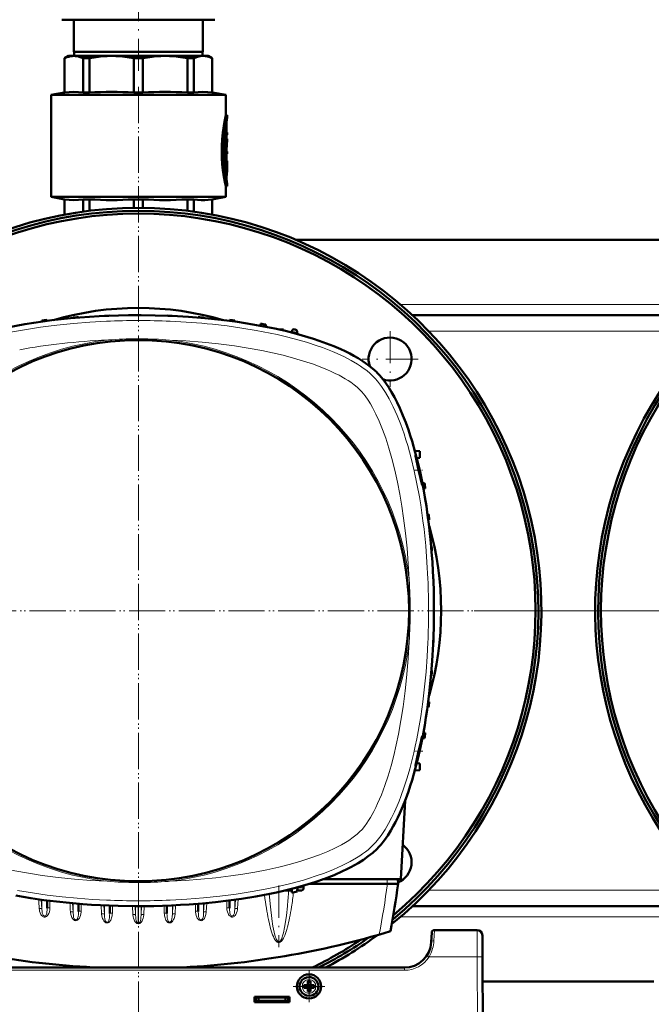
# Model space of a CAD drawing. Extents: x -1358 to 1757, y -1691 to 755.
# Tile 9 of 100: x -67 to 168, y -1491 to -1124. Entities that reach past the tile are written whole.
import ezdxf

# ---------------------------------------------------------------- set-up
doc = ezdxf.new("R2010")
doc.units = 0
doc.linetypes.add('DASHDOT', pattern=[18.5, 12, -3, 0.5, -3])

msp = doc.modelspace()

# ---------------------------------------------------------------- linework, layer by layer
at = {"color": 7, "linetype": 'DASHDOT', "lineweight": 18}
for p, q in [((-23.21, -1143.48), (-23.21, -1076.5)), ((-23.22, -1150.87), (-23.22, -1537.93)), ((-23.21, -1149.41), (-23.21, -1539.41)), ((70.47, -1240.31), (70.47, -1261.11)), ((80.87, -1250.71), (60.07, -1250.71)), ((171.79, -1344.41), (-218.21, -1344.41)), ((170.31, -1344.4), (-216.75, -1344.4)), ((491.79, -1344.41), (101.79, -1344.41)), ((490.31, -1344.4), (103.25, -1344.4)), ((29.08, -1446.69), (29.08, -1469.62))]:
    msp.add_line(p, q, dxfattribs=at)
at = {"color": 7, "lineweight": 50}
for p, q in [((-51.71, -1124.4), (-43.36, -1124.4)), ((-47.21, -1136.4), (-47.21, -1124.4)), ((-43.36, -1124.4), (5.29, -1124.4)), ((0.79, -1136.4), (0.79, -1124.4)), ((-49.21, -1137.9), (-50.71, -1138.76)), ((-50.71, -1138.76), (-50.66, -1138.76)), ((-50.71, -1151.52), (-50.71, -1138.76)), ((-50.66, -1151.52), (-50.66, -1138.76)), ((-49.21, -1137.9), (-47.23, -1137.9)), ((-47.23, -1137.9), (-33.16, -1137.9)), ((-23.21, -1136.4), (-47.21, -1136.4)), ((-47.11, -1136.4), (-47.11, -1137.9)), ((-43.8, -1138.76), (-41.44, -1138.76)), ((-43.8, -1138.76), (-43.8, -1151.52)), ((-41.44, -1151.52), (-41.44, -1138.76)), ((-33.16, -1137.9), (-13.26, -1137.9)), ((-24.88, -1138.76), (-21.54, -1138.76)), ((-24.88, -1138.76), (-24.88, -1151.52)), ((0.79, -1136.4), (-23.21, -1136.4)), ((-21.54, -1151.52), (-21.54, -1138.76)), ((-13.26, -1137.9), (0.81, -1137.9)), ((-4.98, -1138.76), (-2.62, -1138.76)), ((-4.98, -1138.76), (-4.98, -1151.52)), ((-2.62, -1151.52), (-2.62, -1138.76)), ((0.69, -1136.4), (0.69, -1137.9)), ((0.81, -1137.9), (2.79, -1137.9)), ((2.79, -1137.9), (4.29, -1138.76)), ((4.29, -1138.76), (4.24, -1138.76)), ((4.24, -1138.76), (4.24, -1151.52)), ((4.29, -1151.52), (4.29, -1138.76)), ((-50.71, -1151.52), (-55.71, -1152.4)), ((-23.21, -1152.4), (-55.71, -1152.4)), ((-55.71, -1190.4), (-55.71, -1152.4)), ((-50.66, -1151.52), (-50.71, -1151.52)), ((-43.8, -1151.52), (-41.44, -1151.52)), ((-24.88, -1151.52), (-21.54, -1151.52)), ((-23.21, -1152.4), (9.29, -1152.4)), ((-4.98, -1151.52), (-2.62, -1151.52)), ((4.24, -1151.52), (4.29, -1151.52)), ((4.29, -1151.52), (9.29, -1152.4)), ((9.29, -1159.95), (9.29, -1152.4)), ((9.29, -1159.95), (9.79, -1159.95)), ((9.79, -1160.85), (9.79, -1159.95)), ((9.58, -1165.2), (9.11, -1165.2)), ((9.29, -1165.2), (9.29, -1163.83)), ((9.63, -1162.8), (9.63, -1166.4)), ((9.02, -1165.93), (9.02, -1175.49)), ((9.52, -1165.65), (9.52, -1175.49)), ((9.63, -1170.32), (9.63, -1165.65)), ((9.63, -1166.4), (9.72, -1166.4)), ((9.63, -1167.3), (9.72, -1167.3)), ((9.79, -1168.8), (9.63, -1168.8)), ((9.72, -1166.4), (9.79, -1166.4)), ((9.79, -1167.3), (9.72, -1167.3)), ((9.79, -1167.3), (9.79, -1166.4)), ((9.79, -1169.69), (9.79, -1168.8)), ((9.63, -1173.48), (9.63, -1172.11)), ((9.63, -1172.11), (9.63, -1173.48)), ((9.58, -1175.94), (9.07, -1175.94)), ((9.29, -1176.9), (9.29, -1175.94)), ((9.63, -1173.48), (9.79, -1173.48)), ((9.63, -1174.38), (9.63, -1176.9)), ((9.79, -1174.38), (9.63, -1174.38)), ((9.63, -1175.49), (9.63, -1174.38)), ((9.79, -1174.38), (9.79, -1173.48)), ((9.02, -1177.35), (9.02, -1180.35)), ((9.07, -1176.9), (9.58, -1176.9)), ((9.52, -1177.35), (9.52, -1180.35)), ((9.58, -1176.9), (9.79, -1176.9)), ((9.63, -1180.35), (9.63, -1178.04)), ((9.74, -1178.38), (9.63, -1178.38)), ((9.79, -1177.8), (9.65, -1177.8)), ((9.78, -1177.8), (9.78, -1179.24)), ((9.79, -1177.8), (9.79, -1176.9)), ((9.79, -1180.52), (9.79, -1179.46)), ((9.02, -1180.37), (9.02, -1180.35)), ((9.58, -1180.8), (9.07, -1180.8)), ((9.29, -1182.46), (9.29, -1180.8)), ((9.29, -1186.35), (9.79, -1186.35)), ((9.29, -1190.4), (9.29, -1186.35)), ((9.79, -1186.35), (9.79, -1185.45)), ((-55.71, -1190.4), (-23.21, -1190.4)), ((-50.71, -1191.28), (-55.71, -1190.4)), ((-23.21, -1190.4), (9.29, -1190.4)), ((4.29, -1191.28), (9.29, -1190.4)), ((-50.71, -1191.28), (-50.66, -1191.28)), ((-50.71, -1196.95), (-50.71, -1191.28)), ((-50.66, -1196.94), (-50.66, -1191.28)), ((-43.8, -1191.28), (-41.44, -1191.28)), ((-43.8, -1191.28), (-43.8, -1195.83)), ((-41.44, -1195.52), (-41.44, -1191.28)), ((-24.88, -1191.28), (-23.21, -1191.28)), ((-24.88, -1191.28), (-24.88, -1194.42)), ((-23.21, -1191.28), (-21.54, -1191.28)), ((-21.54, -1194.42), (-21.54, -1191.28)), ((-4.98, -1191.28), (-2.62, -1191.28)), ((-4.98, -1191.28), (-4.98, -1195.52)), ((-2.62, -1195.83), (-2.62, -1191.28)), ((4.24, -1191.28), (4.29, -1191.28)), ((4.24, -1191.28), (4.24, -1196.94)), ((4.29, -1196.95), (4.29, -1191.28)), ((238.02, -1206.4), (35.56, -1206.4)), ((-45.47, -1235.16), (-45.46, -1235.29)), ((-35.84, -1234.64), (-35.84, -1234.68)), ((-33.84, -1234.57), (-33.84, -1234.6)), ((-12.59, -1234.57), (-12.59, -1234.6)), ((-10.59, -1234.64), (-10.59, -1234.68)), ((-0.97, -1235.16), (-0.97, -1235.29)), ((194.82, -1234.4), (78.76, -1234.4)), ((-59.09, -1236.38), (-59.11, -1236.78)), ((-57.09, -1236.17), (-57.08, -1236.51)), ((-47.47, -1235.3), (-47.47, -1235.46)), ((1.03, -1235.3), (1.04, -1235.46)), ((10.66, -1236.17), (10.65, -1236.51)), ((12.66, -1236.38), (12.67, -1236.78)), ((22.28, -1237.6), (22.26, -1238.32)), ((24.28, -1237.89), (24.31, -1238.71)), ((30.78, -1239.7), (29.01, -1239.7)), ((30.78, -1239.7), (30.79, -1240.11)), ((33.86, -1240.86), (33.87, -1240.61)), ((35.94, -1240.62), (35.94, -1240.81)), ((35.96, -1241.41), (35.94, -1240.81)), ((79.69, -1284.92), (81.56, -1285.02)), ((81.56, -1285.02), (81.56, -1287.52)), ((80.39, -1287.58), (81.56, -1287.52)), ((83.29, -1296.9), (82.47, -1296.87)), ((83.58, -1298.9), (82.86, -1298.92)), ((84.8, -1308.52), (84.4, -1308.51)), ((85.01, -1310.52), (84.68, -1310.53)), ((85.88, -1320.15), (85.72, -1320.14)), ((86.02, -1322.15), (85.89, -1322.15)), ((86.54, -1331.77), (86.5, -1331.77)), ((86.61, -1333.77), (86.58, -1333.77)), ((86.78, -1336.9), (86.68, -1336.9)), ((86.78, -1336.9), (86.78, -1343.4)), ((86.78, -1343.4), (86.78, -1344.4)), ((86.78, -1344.4), (86.78, -1351.9)), ((86.78, -1351.9), (86.68, -1351.9)), ((86.61, -1355.02), (86.58, -1355.02)), ((86.54, -1357.02), (86.5, -1357.02)), ((86.02, -1366.65), (85.89, -1366.64)), ((85.88, -1368.65), (85.72, -1368.65)), ((84.4, -1380.29), (84.8, -1380.27)), ((85.01, -1378.27), (84.68, -1378.26)), ((83.29, -1391.9), (82.47, -1391.93)), ((83.58, -1389.9), (82.86, -1389.87)), ((79.69, -1403.87), (81.56, -1403.77)), ((80.39, -1401.21), (81.56, -1401.27)), ((81.56, -1403.77), (81.56, -1401.27)), ((76.04, -1415.11), (74.5, -1444.4)), ((35.96, -1447.38), (35.91, -1448.97)), ((38.23, -1446.74), (38.27, -1447.62)), ((69.43, -1446.1), (40.39, -1446.1)), ((74.5, -1444.4), (45.49, -1444.4)), ((69.43, -1446.1), (69.46, -1446.1)), ((69.46, -1446.1), (73.43, -1446.1)), ((73.39, -1444.4), (73.43, -1446.1)), ((31.18, -1448.6), (33.38, -1448.6)), ((33.88, -1448.6), (33.38, -1448.6)), ((33.86, -1447.94), (33.91, -1449.34)), ((37.18, -1448.6), (35.92, -1448.6)), ((-57.13, -1452.28), (-57.13, -1455.13)), ((-45.5, -1453.5), (-45.5, -1456.36)), ((-33.88, -1454.2), (-33.88, -1457.11)), ((-12.56, -1454.2), (-12.56, -1457.11)), ((-0.93, -1453.5), (-0.93, -1456.36)), ((10.69, -1452.28), (10.69, -1455.13)), ((194.8, -1454.4), (78.78, -1454.4)), ((85.95, -1464.23), (85.76, -1467.81)), ((102.82, -1463.29), (86.95, -1463.29)), ((104.82, -1465.27), (104.86, -1473.23)), ((105.29, -1555.29), (104.86, -1473.23)), ((75.78, -1477.29), (-122.2, -1477.29)), ((38.37, -1483.78), (39.3, -1483.78)), ((39.66, -1483.65), (39.65, -1483.63)), ((39.66, -1483.65), (39.66, -1484.92)), ((40.93, -1483.65), (39.66, -1483.65)), ((39.8, -1482.36), (39.8, -1483.28)), ((40.8, -1483.28), (40.8, -1482.36)), ((40.94, -1483.63), (40.93, -1483.65)), ((40.93, -1483.65), (40.93, -1484.92)), ((42.22, -1483.78), (41.3, -1483.78)), ((168.67, -1482.4), (104.91, -1482.4)), ((38.37, -1484.78), (39.3, -1484.78)), ((39.66, -1484.92), (39.65, -1484.93)), ((39.66, -1484.92), (40.93, -1484.92)), ((39.8, -1485.28), (39.8, -1486.2)), ((40.8, -1485.28), (40.8, -1486.2)), ((40.93, -1484.92), (40.94, -1484.93)), ((42.22, -1484.78), (41.3, -1484.78)), ((19.99, -1490.19), (19.99, -1488.19)), ((19.99, -1488.19), (32.99, -1488.19)), ((19.99, -1488.4), (32.99, -1488.4)), ((19.99, -1489.79), (20.49, -1489.79)), ((32.99, -1490.19), (19.99, -1490.19)), ((20.49, -1488.4), (20.49, -1489.84)), ((20.49, -1489.84), (21.49, -1489.67)), ((20.49, -1490.19), (20.49, -1489.84)), ((21.49, -1489.79), (20.83, -1489.79)), ((21.49, -1489.67), (21.49, -1488.4)), ((21.49, -1489.67), (31.49, -1489.67)), ((23.24, -1489.79), (21.49, -1489.79)), ((23.24, -1489.67), (23.24, -1489.79)), ((23.24, -1489.67), (23.24, -1489.79)), ((23.24, -1489.67), (23.24, -1489.79)), ((23.24, -1489.79), (23.24, -1489.67)), ((23.24, -1489.67), (23.24, -1489.79)), ((25.74, -1489.79), (25.74, -1489.67)), ((27.49, -1489.79), (25.74, -1489.79)), ((29.24, -1489.79), (27.49, -1489.79)), ((29.24, -1489.67), (29.24, -1489.79)), ((29.24, -1489.67), (29.24, -1489.79)), ((29.24, -1489.67), (29.24, -1489.79)), ((29.24, -1489.67), (29.24, -1489.79)), ((29.24, -1489.67), (29.24, -1489.79)), ((29.24, -1489.67), (29.24, -1489.79)), ((29.24, -1489.67), (29.24, -1489.79)), ((31.49, -1488.4), (31.49, -1489.67)), ((31.49, -1489.67), (32.49, -1489.84)), ((32.15, -1489.79), (31.49, -1489.79)), ((31.49, -1489.79), (31.49, -1490.19)), ((32.49, -1488.4), (32.49, -1489.84)), ((32.49, -1489.79), (32.99, -1489.79)), ((32.49, -1489.84), (32.49, -1490.19)), ((32.96, -1490.19), (32.97, -1489.79)), ((32.99, -1488.19), (32.99, -1490.19))]:
    msp.add_line(p, q, dxfattribs=at)
at = {"color": 7, "linetype": 'DASHDOT', "lineweight": 18, "ltscale": 0.006202}
msp.add_line((9.43, -1162.8), (9.68, -1162.8), dxfattribs=at)
at = {"color": 7, "lineweight": 18}
for p, q in [((9.45, -1162.8), (9.63, -1162.8)), ((9.58, -1162.04), (9.66, -1162.04)), ((9.05, -1165.65), (9.52, -1165.65)), ((9.02, -1175.49), (9.52, -1175.49)), ((9.02, -1177.35), (9.52, -1177.35)), ((9.63, -1179.22), (9.72, -1179.22)), ((9.02, -1180.35), (9.52, -1180.35)), ((9.29, -1182.12), (9.69, -1182.12)), ((9.61, -1184.47), (9.67, -1184.47)), ((199.31, -1230.4), (74.27, -1230.4)), ((188.71, -1240.4), (84.87, -1240.4)), ((35.95, -1447.62), (38.27, -1447.62)), ((69.39, -1444.4), (69.43, -1446.1)), ((-63.93, -1451.38), (-63.55, -1451.43)), ((17.5, -1451.38), (17.11, -1451.43)), ((188.69, -1448.4), (84.89, -1448.4)), ((-59.33, -1451.99), (-59.12, -1455.35)), ((-59.12, -1452.02), (-59.12, -1455.35)), ((-56.13, -1452.41), (-56.13, -1455.01)), ((-47.69, -1453.31), (-47.5, -1456.6)), ((-47.5, -1453.33), (-47.5, -1456.6)), ((-44.5, -1453.58), (-44.5, -1456.24)), ((-37.06, -1454.06), (-36.87, -1457.3)), ((-36.07, -1454.1), (-35.87, -1457.35)), ((-35.87, -1454.11), (-35.87, -1457.35)), ((-32.88, -1454.23), (-32.88, -1456.98)), ((-25.43, -1454.39), (-25.24, -1457.55)), ((-24.44, -1454.4), (-24.25, -1457.61)), ((-24.25, -1454.4), (-24.25, -1457.61)), ((-23.24, -1460.65), (-23.25, -1454.4)), ((-23.19, -1460.65), (-23.19, -1454.4)), ((-22, -1454.4), (-22.18, -1457.61)), ((-22.18, -1454.4), (-22.18, -1457.61)), ((-21.01, -1454.39), (-21.19, -1457.55)), ((-13.56, -1456.98), (-13.56, -1454.23)), ((-10.37, -1454.1), (-10.56, -1457.35)), ((-10.56, -1454.11), (-10.56, -1457.35)), ((-9.38, -1454.06), (-9.57, -1457.3)), ((-1.93, -1456.24), (-1.93, -1453.58)), ((1.26, -1453.31), (1.07, -1456.6)), ((1.07, -1453.33), (1.07, -1456.6)), ((2.26, -1453.22), (2.06, -1456.55)), ((9.69, -1455.01), (9.69, -1452.41)), ((12.89, -1451.99), (12.69, -1455.35)), ((12.69, -1452.02), (12.69, -1455.35)), ((13.89, -1451.85), (13.68, -1455.3)), ((-60.12, -1455.35), (-60.12, -1455.3)), ((13.68, -1455.35), (13.68, -1455.3)), ((199.29, -1458.4), (74.29, -1458.4)), ((-23.24, -1460.65), (-23.19, -1460.65)), ((26.48, -1459.17), (26.46, -1459.01)), ((27.38, -1464.25), (27.34, -1464.08)), ((86.76, -1467.26), (86.95, -1463.29)), ((102.86, -1473.23), (102.82, -1463.29)), ((102.86, -1473.23), (85.03, -1473.23)), ((102.86, -1473.23), (103.29, -1555.29)), ((75.78, -1478.28), (-122.2, -1478.28)), ((75.78, -1477.29), (75.78, -1478.28)), ((37.72, -1484.3), (37.72, -1484.28)), ((40.27, -1481.71), (40.3, -1481.71)), ((42.87, -1484.26), (42.87, -1484.28)), ((40.32, -1486.85), (40.3, -1486.85))]:
    msp.add_line(p, q, dxfattribs=at)
at = {"color": 7, "linetype": 'DASHDOT', "lineweight": 18, "ltscale": 0.017453}
msp.add_line((9.69, -1165.65), (8.99, -1165.65), dxfattribs=at)
at = {"color": 7, "linetype": 'DASHDOT', "lineweight": 18, "ltscale": 0.002795}
msp.add_line((9.73, -1166.85), (9.62, -1166.85), dxfattribs=at)
at = {"color": 7, "linetype": 'DASHDOT', "lineweight": 18, "ltscale": 0.018414}
msp.add_line((9.69, -1175.49), (8.96, -1175.49), dxfattribs=at)
at = {"color": 7, "linetype": 'DASHDOT', "lineweight": 18, "ltscale": 0.016796}
msp.add_line((9.63, -1177.35), (8.96, -1177.35), dxfattribs=at)
at = {"color": 7, "linetype": 'DASHDOT', "lineweight": 18, "ltscale": 0.003732}
msp.add_line((9.76, -1178.83), (9.61, -1178.83), dxfattribs=at)
at = {"color": 7, "linetype": 'DASHDOT', "lineweight": 18, "ltscale": 0.000796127}
msp.add_line((9.62, -1178.04), (9.65, -1178.04), dxfattribs=at)
at = {"color": 7, "linetype": 'DASHDOT', "lineweight": 18, "ltscale": 0.018399}
msp.add_line((9.69, -1180.35), (8.96, -1180.35), dxfattribs=at)
at = {"color": 7, "linetype": 'DASHDOT', "lineweight": 18, "ltscale": 0.011948}
msp.add_line((9.25, -1183.35), (9.73, -1183.35), dxfattribs=at)
at = {"color": 7, "linetype": 'DASHDOT', "lineweight": 18, "ltscale": 0.075502}
msp.add_line((79.65, -1292.1), (82.67, -1292.1), dxfattribs=at)
at = {"color": 7, "linetype": 'DASHDOT', "lineweight": 18, "ltscale": 0.003007}
msp.add_line((86.79, -1344.4), (86.67, -1344.4), dxfattribs=at)
at = {"color": 7, "linetype": 'DASHDOT', "lineweight": 18, "ltscale": 0.076287}
msp.add_line((82.67, -1396.7), (79.62, -1396.7), dxfattribs=at)
at = {"color": 7, "linetype": 'DASHDOT', "lineweight": 18, "ltscale": 0.292502}
msp.add_line((40.3, -1478.43), (40.3, -1490.13), dxfattribs=at)
at = {"color": 7, "linetype": 'DASHDOT', "lineweight": 18, "ltscale": 0.2925}
msp.add_line((46.15, -1484.28), (34.45, -1484.28), dxfattribs=at)
at = {"color": 7, "linetype": 'DASHDOT', "lineweight": 18, "ltscale": 0.003525}
for p, q in [((21.49, -1489.66), (21.49, -1489.8)), ((27.49, -1489.66), (27.49, -1489.8))]:
    msp.add_line(p, q, dxfattribs=at)
at = {"color": 7, "lineweight": 50}
for points in [[(-47.23, -1137.9), (-47.85, -1137.93), (-48.49, -1138.02), (-49.13, -1138.17), (-49.77, -1138.38), (-50.66, -1138.76)], [(-43.8, -1138.76), (-44.87, -1138.31), (-45.9, -1138.03), (-46.57, -1137.93), (-47.23, -1137.9)], [(-33.16, -1137.9), (-34.76, -1137.93), (-36.38, -1138.03), (-38.02, -1138.2), (-39.7, -1138.44), (-41.44, -1138.76)], [(-24.88, -1138.76), (-26.62, -1138.44), (-28.3, -1138.2), (-29.94, -1138.03), (-31.56, -1137.93), (-33.16, -1137.9)], [(-13.26, -1137.9), (-14.86, -1137.93), (-16.48, -1138.03), (-18.12, -1138.2), (-19.8, -1138.44), (-21.54, -1138.76)], [(-4.98, -1138.76), (-6.72, -1138.44), (-8.4, -1138.2), (-10.04, -1138.03), (-11.66, -1137.93), (-13.26, -1137.9)], [(0.81, -1137.9), (-0.19, -1137.97), (-1.2, -1138.2), (-2.25, -1138.59), (-2.62, -1138.76)], [(0.81, -1137.9), (1.64, -1137.95), (2.48, -1138.11), (3.35, -1138.38), (4.24, -1138.76)], [(-43.8, -1151.52), (-45.52, -1151.32), (-47.23, -1151.25), (-48.94, -1151.32), (-50.66, -1151.52)], [(4.24, -1151.52), (2.52, -1151.32), (0.81, -1151.25), (-0.9, -1151.32), (-2.62, -1151.52)], [(9.29, -1159.95), (8.91, -1161.78), (8.54, -1163.93), (8.21, -1166.38), (7.97, -1168.96), (7.85, -1171.22), (7.82, -1173.5), (7.88, -1175.78), (8.03, -1178.12), (8.26, -1180.37), (8.5, -1182.07), (8.95, -1184.7), (9.29, -1186.35)], [(9.79, -1159.95), (9.58, -1160.97), (9.22, -1162.88), (8.97, -1164.46), (8.75, -1166.21), (8.53, -1168.46), (8.37, -1171.29), (8.34, -1173.02), (8.36, -1174.75), (8.48, -1177.16), (8.68, -1179.49), (8.91, -1181.34), (9.31, -1183.92), (9.79, -1186.35)], [(9.79, -1185.45), (9.6, -1184.41), (9.3, -1182.51), (9.1, -1181.07), (8.9, -1179.24), (8.72, -1176.92), (8.61, -1173.85), (8.61, -1172.05), (8.67, -1170.26), (8.82, -1167.94), (9.01, -1165.96), (9.36, -1163.37), (9.79, -1160.85)], [(9.58, -1165.2), (9.57, -1165.2), (9.57, -1165.2), (9.57, -1165.2), (9.56, -1165.22), (9.55, -1165.25), (9.52, -1165.65)], [(9.63, -1165.65), (9.61, -1165.35), (9.6, -1165.24), (9.59, -1165.21), (9.58, -1165.2), (9.58, -1165.2), (9.58, -1165.2)], [(9.72, -1166.4), (9.72, -1166.4), (9.72, -1166.4), (9.71, -1166.41), (9.7, -1166.46), (9.69, -1166.74), (9.7, -1167.24), (9.71, -1167.29), (9.72, -1167.3), (9.72, -1167.3), (9.72, -1167.3)], [(9.08, -1175.94), (9.07, -1175.94), (9.07, -1175.94), (9.07, -1175.93), (9.06, -1175.92), (9.05, -1175.89), (9.02, -1175.49)], [(9.52, -1175.49), (9.54, -1175.79), (9.55, -1175.89), (9.56, -1175.92), (9.57, -1175.93), (9.57, -1175.94), (9.58, -1175.94)], [(9.58, -1175.94), (9.58, -1175.94), (9.58, -1175.94), (9.59, -1175.93), (9.59, -1175.92), (9.6, -1175.88), (9.63, -1175.49)], [(9.07, -1176.9), (9.07, -1176.9), (9.07, -1176.9), (9.06, -1176.9), (9.06, -1176.92), (9.05, -1176.95), (9.02, -1177.35)], [(9.58, -1176.9), (9.57, -1176.9), (9.57, -1176.9), (9.57, -1176.9), (9.56, -1176.92), (9.55, -1176.96), (9.52, -1177.35)], [(9.63, -1178.04), (9.64, -1177.82), (9.64, -1177.81), (9.65, -1177.8), (9.65, -1177.8), (9.65, -1177.8)], [(9.74, -1178.38), (9.73, -1178.38), (9.73, -1178.39), (9.73, -1178.39), (9.72, -1178.47), (9.71, -1178.87), (9.72, -1179.22)], [(9.75, -1178.45), (9.74, -1178.39), (9.74, -1178.39), (9.74, -1178.38), (9.74, -1178.38)], [(9.52, -1180.35), (9.54, -1180.65), (9.55, -1180.75), (9.56, -1180.78), (9.57, -1180.79), (9.57, -1180.8), (9.58, -1180.8)], [(9.58, -1180.8), (9.58, -1180.8), (9.58, -1180.8), (9.59, -1180.79), (9.59, -1180.78), (9.6, -1180.74), (9.63, -1180.35)], [(9.69, -1182.12), (9.63, -1182.87), (9.63, -1183.78), (9.67, -1184.47)], [(-43.8, -1191.28), (-45.52, -1191.48), (-47.23, -1191.54), (-48.94, -1191.48), (-50.66, -1191.28)], [(4.24, -1191.28), (2.82, -1191.45), (1.47, -1191.53), (0.15, -1191.53), (-1.2, -1191.45), (-2.62, -1191.28)], [(-23.22, -1234.4), (-16.97, -1234.47), (-10.76, -1234.67), (-4.59, -1235.02), (1.53, -1235.5), (7.59, -1236.13), (10.66, -1236.51), (13.71, -1236.92), (16.59, -1237.35), (19.45, -1237.82), (23.53, -1238.56), (27.54, -1239.38), (31.49, -1240.27)], [(31.49, -1240.27), (35.69, -1241.34), (39.89, -1242.54), (41.98, -1243.2), (44.06, -1243.89), (46.8, -1244.88), (49.5, -1245.94), (52.15, -1247.08)], [(52.15, -1247.08), (53.79, -1247.85), (55.47, -1248.69), (57.03, -1249.53), (58.6, -1250.43), (60.43, -1251.59), (62.21, -1252.84), (63.91, -1254.2), (64.73, -1254.92), (65.51, -1255.67)], [(74.1, -1269.03), (75.24, -1271.68), (76.3, -1274.38), (77.29, -1277.12), (77.98, -1279.2), (78.64, -1281.29), (79.84, -1285.49), (80.91, -1289.7)], [(79.92, -1286.6), (79.91, -1286.6), (79.91, -1286.6), (79.91, -1286.61), (79.91, -1286.63), (79.94, -1286.85)], [(82.19, -1296.01), (81.77, -1293.83), (81.24, -1291.42), (80.66, -1289.06), (80.18, -1287.33), (79.99, -1286.74), (79.93, -1286.61)], [(80.15, -1287.86), (81.21, -1292.56), (81.78, -1295.13), (82.25, -1297.16), (82.37, -1297.55), (82.39, -1297.59), (82.39, -1297.6), (82.4, -1297.6)], [(82.4, -1297.6), (82.4, -1297.6), (82.4, -1297.6), (82.4, -1297.59), (82.4, -1297.58), (82.41, -1297.55), (82.37, -1297.18)], [(86.78, -1344.4), (86.71, -1350.64), (86.51, -1356.86), (86.16, -1363.03), (85.68, -1369.15), (85.05, -1375.21), (84.67, -1378.28), (84.26, -1381.33), (83.83, -1384.21), (83.36, -1387.07), (82.62, -1391.14), (81.8, -1395.16), (80.91, -1399.1)], [(81.98, -1392.79), (80.96, -1397.34), (80.42, -1399.7), (80.04, -1401.45), (79.92, -1402.05), (79.91, -1402.18)], [(80.33, -1400.95), (80.75, -1399.42), (81.49, -1396.27), (82.02, -1393.68), (82.37, -1391.64), (82.41, -1391.25), (82.4, -1391.21), (82.4, -1391.2), (82.4, -1391.2), (82.4, -1391.2), (82.4, -1391.2)], [(82.4, -1391.2), (82.39, -1391.2), (82.39, -1391.2), (82.37, -1391.25), (82.26, -1391.61)], [(80.91, -1399.1), (79.84, -1403.31), (78.64, -1407.51), (77.98, -1409.6), (77.29, -1411.68), (76.3, -1414.42), (75.24, -1417.12), (74.1, -1419.76)], [(79.92, -1402.2), (79.92, -1402.2), (79.92, -1402.19), (79.94, -1402.17), (80.02, -1401.96)], [(74.1, -1419.76), (73.33, -1421.4), (72.49, -1423.09), (71.65, -1424.65), (70.75, -1426.21), (69.59, -1428.04), (68.34, -1429.83), (66.98, -1431.53), (66.26, -1432.34), (65.51, -1433.12)], [(65.51, -1433.12), (64.02, -1434.51), (62.36, -1435.84), (60.55, -1437.13), (58.59, -1438.37), (57.24, -1439.15), (55.84, -1439.92), (54.34, -1440.68), (52.8, -1441.42), (49.63, -1442.8), (46.12, -1444.17), (42.47, -1445.44), (38.68, -1446.61), (34.78, -1447.7), (30.79, -1448.69), (28.25, -1449.27), (25.68, -1449.81), (20.46, -1450.8), (15.15, -1451.66), (10.35, -1452.33), (5.51, -1452.89), (0.63, -1453.37), (-4.29, -1453.75), (-7.56, -1453.96), (-10.83, -1454.12), (-14.17, -1454.25), (-17.51, -1454.34), (-24.15, -1454.4), (-30.76, -1454.3), (-37.34, -1454.04), (-40.63, -1453.85), (-43.9, -1453.63), (-48.79, -1453.21), (-53.63, -1452.71), (-58.44, -1452.11), (-63.19, -1451.41), (-66.04, -1450.95), (-68.85, -1450.45)]]:
    msp.add_lwpolyline(points, dxfattribs=at)
at = {"color": 7, "lineweight": 18}
for points in [[(-35.07, -1236.66), (-41.25, -1236.99), (-47.41, -1237.47), (-53.53, -1238.09), (-56.6, -1238.47), (-59.66, -1238.88), (-62.65, -1239.33), (-65.62, -1239.81), (-70.78, -1240.76)], [(64.09, -1257.09), (63, -1256.06), (61.8, -1255.05), (60.49, -1254.07), (59.44, -1253.34), (58.34, -1252.63), (56, -1251.25), (53.49, -1249.93), (50.83, -1248.69), (49.06, -1247.93), (47.23, -1247.19), (45.32, -1246.47), (43.36, -1245.77), (39.37, -1244.48), (35.23, -1243.29), (30.98, -1242.21), (28.43, -1241.62), (25.85, -1241.07), (20.6, -1240.06), (15.26, -1239.18), (9.83, -1238.42), (4.34, -1237.79)], [(51.5, -1256.77), (50.08, -1256.05), (48.6, -1255.36), (46.96, -1254.64), (45.28, -1253.95), (41.92, -1252.68), (38.27, -1251.46), (34.51, -1250.35), (30.65, -1249.33), (26.71, -1248.41), (22.71, -1247.57), (17.68, -1246.65), (12.59, -1245.86), (9.6, -1245.45), (6.6, -1245.08), (0.55, -1244.46), (-5.54, -1243.98), (-11.66, -1243.65)], [(59.14, -1262.04), (58.19, -1261.16), (57.09, -1260.27), (55.85, -1259.37), (54.85, -1258.7), (53.78, -1258.04), (51.5, -1256.77)], [(84.52, -1332.54), (84.19, -1326.36), (83.71, -1320.2), (83.09, -1314.08), (82.71, -1311.01), (82.3, -1307.95), (81.85, -1304.97), (81.37, -1302), (80.48, -1297.15), (79.47, -1292.37), (78.34, -1287.67), (77.71, -1285.3), (77.04, -1282.96), (76.37, -1280.74), (75.66, -1278.56), (74.44, -1275.13), (73.12, -1271.8), (72.4, -1270.13), (71.64, -1268.5), (70.91, -1267.01), (70.14, -1265.56), (68.77, -1263.18), (68.04, -1262.04), (67.29, -1260.94), (66.53, -1259.91), (65.76, -1258.93), (64.93, -1257.98), (64.09, -1257.09)], [(77.53, -1332.84), (77.22, -1326.97), (76.77, -1321.11), (76.21, -1315.54), (75.52, -1310), (74.85, -1305.48), (74.09, -1301), (73.23, -1296.58), (72.23, -1292.13), (71.13, -1287.76), (70.03, -1283.93), (68.83, -1280.19), (67.65, -1276.95), (66.38, -1273.84), (65.18, -1271.22), (63.92, -1268.76), (63.12, -1267.36), (62.3, -1266.05), (61.15, -1264.4), (60, -1262.96), (59.14, -1262.04)], [(64.41, -1419.12), (65.13, -1417.69), (65.82, -1416.21), (66.54, -1414.58), (67.24, -1412.9), (68.5, -1409.53), (69.72, -1405.88), (70.83, -1402.12), (71.85, -1398.26), (72.77, -1394.32), (73.61, -1390.33), (74.53, -1385.3), (75.32, -1380.21), (75.73, -1377.22), (76.1, -1374.21), (76.72, -1368.16), (77.2, -1362.07), (77.53, -1355.95)], [(64.09, -1431.71), (65.15, -1430.58), (66.17, -1429.35), (67.17, -1428.03), (67.89, -1426.99), (68.59, -1425.9), (69.93, -1423.62), (71.04, -1421.52), (72.09, -1419.33), (73.09, -1417.07), (73.8, -1415.33), (74.48, -1413.57), (75.76, -1409.94), (76.8, -1406.64), (77.77, -1403.27), (78.66, -1399.85), (79.27, -1397.33), (79.83, -1394.78), (80.4, -1392.06), (80.92, -1389.32), (81.85, -1383.85), (82.64, -1378.32), (83.3, -1372.74), (83.84, -1367.13), (84.25, -1361.5), (84.52, -1356.25)], [(59.14, -1426.76), (60.02, -1425.81), (60.91, -1424.7), (61.81, -1423.47), (62.48, -1422.46), (63.14, -1421.4), (64.41, -1419.12)], [(-11.66, -1445.15), (-5.78, -1444.83), (0.07, -1444.38), (5.64, -1443.82), (11.18, -1443.14), (15.7, -1442.47), (20.18, -1441.7), (24.6, -1440.84), (29.05, -1439.85), (33.42, -1438.74), (37.26, -1437.64), (40.99, -1436.44), (44.23, -1435.26), (47.34, -1433.99), (49.96, -1432.8), (52.42, -1431.53), (53.82, -1430.73), (55.13, -1429.92), (56.78, -1428.77), (58.22, -1427.62), (59.14, -1426.76)], [(-97.94, -1432.02), (-96.51, -1432.74), (-95.03, -1433.44), (-93.4, -1434.16), (-91.72, -1434.85), (-88.35, -1436.12), (-84.7, -1437.33), (-80.94, -1438.44), (-77.08, -1439.46), (-73.14, -1440.39), (-69.14, -1441.22), (-64.12, -1442.14), (-59.03, -1442.94), (-56.04, -1443.35), (-53.03, -1443.72), (-46.98, -1444.34), (-40.89, -1444.82), (-34.77, -1445.15)], [(-11.36, -1452.14), (-5.18, -1451.8), (0.98, -1451.33), (7.1, -1450.7), (10.17, -1450.33), (13.23, -1449.91), (16.21, -1449.47), (19.18, -1448.99), (24.03, -1448.1), (28.81, -1447.09), (33.52, -1445.95), (35.88, -1445.32), (38.22, -1444.66), (40.44, -1443.98), (42.62, -1443.28), (46.05, -1442.06), (49.38, -1440.73), (51.05, -1440.01), (52.68, -1439.26), (54.17, -1438.52), (55.62, -1437.76), (58, -1436.38), (59.15, -1435.65), (60.25, -1434.9), (61.27, -1434.15), (62.25, -1433.37), (63.2, -1432.55), (64.09, -1431.71)], [(-68.13, -1448.54), (-62.66, -1449.47), (-57.14, -1450.26), (-51.56, -1450.92), (-45.95, -1451.45), (-40.32, -1451.86), (-35.07, -1452.14)], [(-65.85, -1450.98), (-65.54, -1451.07), (-64.9, -1451.22), (-63.93, -1451.38)], [(19.42, -1450.98), (19.11, -1451.07), (18.47, -1451.22), (17.5, -1451.38)], [(26.46, -1459.01), (25.94, -1454.64), (25.51, -1449.84)], [(-57.13, -1455.13), (-57.14, -1455.74), (-57.22, -1456.57), (-57.29, -1457), (-57.41, -1457.43), (-57.5, -1457.63), (-57.65, -1457.85), (-57.84, -1458.01), (-58.01, -1458.08), (-58.18, -1458.09), (-58.38, -1458.03), (-58.55, -1457.91), (-58.69, -1457.74), (-58.8, -1457.55), (-58.92, -1457.22), (-58.97, -1456.99), (-59.04, -1456.53), (-59.12, -1455.35)], [(-56.13, -1455.01), (-56.18, -1455.74), (-56.33, -1456.45), (-56.59, -1457.14), (-56.78, -1457.5), (-57.02, -1457.84), (-57.2, -1458.03), (-57.41, -1458.21), (-57.62, -1458.32), (-57.84, -1458.4), (-58.06, -1458.44), (-58.28, -1458.43)], [(9.69, -1455.01), (9.75, -1455.74), (9.9, -1456.45), (10.15, -1457.14), (10.34, -1457.5), (10.58, -1457.84), (10.77, -1458.03), (10.98, -1458.21), (11.18, -1458.32), (11.4, -1458.4), (11.62, -1458.44), (11.84, -1458.43)], [(10.69, -1455.13), (10.71, -1455.74), (10.78, -1456.57), (10.85, -1457), (10.97, -1457.43), (11.06, -1457.63), (11.21, -1457.85), (11.41, -1458.01), (11.57, -1458.08), (11.74, -1458.09), (11.94, -1458.03), (12.12, -1457.91), (12.25, -1457.74), (12.36, -1457.55), (12.48, -1457.22), (12.54, -1456.99), (12.61, -1456.53), (12.69, -1455.35)], [(32.25, -1454.38), (31.86, -1457.86), (31.41, -1460.99), (31.18, -1462.36)], [(-59.12, -1455.35), (-59.15, -1455.34), (-59.24, -1455.32), (-59.38, -1455.3), (-60.12, -1455.3)], [(-58.88, -1458.18), (-59.23, -1457.84), (-59.51, -1457.44), (-59.78, -1456.87), (-59.97, -1456.27), (-60.06, -1455.81), (-60.12, -1455.35)], [(-44.5, -1456.24), (-44.51, -1456.6), (-44.6, -1457.24), (-44.75, -1457.87), (-45, -1458.53), (-45.16, -1458.85), (-45.36, -1459.15), (-45.6, -1459.41), (-45.88, -1459.63), (-46.21, -1459.78), (-46.57, -1459.81), (-46.93, -1459.73), (-47.27, -1459.53), (-47.55, -1459.26), (-47.78, -1458.95), (-47.96, -1458.62), (-48.12, -1458.27), (-48.37, -1457.46), (-48.49, -1456.59), (-48.49, -1456.55)], [(-47.5, -1456.6), (-47.52, -1456.59), (-47.61, -1456.56), (-47.76, -1456.55), (-48.49, -1456.55)], [(-45.5, -1456.36), (-45.55, -1457.55), (-45.63, -1458.2), (-45.73, -1458.67), (-45.81, -1458.89), (-45.92, -1459.11), (-46.07, -1459.3), (-46.25, -1459.44), (-46.42, -1459.49), (-46.59, -1459.49), (-46.78, -1459.42), (-46.95, -1459.29), (-47.08, -1459.11), (-47.19, -1458.91), (-47.29, -1458.62), (-47.4, -1458.02), (-47.49, -1456.94), (-47.5, -1456.6)], [(-36.87, -1457.3), (-36.76, -1458.15), (-36.52, -1458.98), (-36.34, -1459.42), (-36.1, -1459.85), (-35.79, -1460.23), (-35.59, -1460.41), (-35.36, -1460.55), (-34.99, -1460.65), (-34.6, -1460.62), (-34.39, -1460.54), (-34.19, -1460.43), (-33.86, -1460.12), (-33.66, -1459.85), (-33.49, -1459.57), (-33.31, -1459.18), (-33.16, -1458.78), (-32.96, -1457.96), (-32.9, -1457.47), (-32.88, -1456.98)], [(-35.87, -1457.35), (-35.9, -1457.34), (-35.99, -1457.32), (-36.17, -1457.3), (-36.87, -1457.3)], [(-35.87, -1457.35), (-35.84, -1458.24), (-35.72, -1459.18)], [(-34.18, -1459.72), (-34.03, -1459.17), (-33.99, -1458.89), (-33.9, -1457.86), (-33.88, -1457.11)], [(-23.95, -1460.7), (-24.21, -1460.46), (-24.43, -1460.19), (-24.61, -1459.88), (-24.82, -1459.45), (-25.01, -1458.91), (-25.14, -1458.36), (-25.24, -1457.55)], [(-24.25, -1457.61), (-24.27, -1457.59), (-24.36, -1457.57), (-24.55, -1457.55), (-25.24, -1457.55)], [(-23.24, -1460.65), (-23.41, -1460.63), (-23.57, -1460.55), (-23.74, -1460.39), (-23.87, -1460.2), (-23.96, -1459.98), (-24.04, -1459.75), (-24.13, -1459.27), (-24.2, -1458.57), (-24.25, -1457.61)], [(-23.19, -1460.65), (-23.02, -1460.63), (-22.86, -1460.55), (-22.7, -1460.39), (-22.57, -1460.2), (-22.47, -1459.98), (-22.4, -1459.75), (-22.31, -1459.27), (-22.23, -1458.57), (-22.18, -1457.61)], [(-22.49, -1460.7), (-22.22, -1460.46), (-22, -1460.19), (-21.82, -1459.88), (-21.61, -1459.45), (-21.43, -1458.91), (-21.29, -1458.36), (-21.19, -1457.55)], [(-22.18, -1457.61), (-22.16, -1457.59), (-22.07, -1457.57), (-21.89, -1457.55), (-21.19, -1457.55)], [(-9.57, -1457.3), (-9.68, -1458.15), (-9.91, -1458.98), (-10.1, -1459.42), (-10.34, -1459.85), (-10.65, -1460.23), (-10.85, -1460.41), (-11.08, -1460.55), (-11.45, -1460.65), (-11.84, -1460.62), (-12.05, -1460.54), (-12.24, -1460.43), (-12.57, -1460.12), (-12.77, -1459.85), (-12.94, -1459.57), (-13.13, -1459.18), (-13.27, -1458.78), (-13.47, -1457.96), (-13.54, -1457.47), (-13.56, -1456.98)], [(-12.26, -1459.72), (-12.41, -1459.17), (-12.45, -1458.89), (-12.54, -1457.86), (-12.56, -1457.11)], [(-10.56, -1457.35), (-10.6, -1458.24), (-10.71, -1459.18)], [(-10.56, -1457.35), (-10.55, -1457.34), (-10.51, -1457.33), (-10.29, -1457.3), (-10.06, -1457.29), (-9.57, -1457.3)], [(-1.93, -1456.24), (-1.92, -1456.6), (-1.84, -1457.24), (-1.69, -1457.87), (-1.44, -1458.53), (-1.27, -1458.85), (-1.07, -1459.15), (-0.84, -1459.41), (-0.55, -1459.63), (-0.23, -1459.78), (0.14, -1459.81), (0.5, -1459.73), (0.83, -1459.53), (1.11, -1459.26), (1.34, -1458.95), (1.53, -1458.62), (1.68, -1458.27), (1.93, -1457.46), (2.06, -1456.59), (2.06, -1456.55)], [(-0.93, -1456.36), (-0.88, -1457.55), (-0.8, -1458.2), (-0.7, -1458.67), (-0.62, -1458.89), (-0.51, -1459.11), (-0.37, -1459.3), (-0.18, -1459.44), (-0.02, -1459.49), (0.15, -1459.49), (0.35, -1459.42), (0.51, -1459.29), (0.65, -1459.11), (0.75, -1458.91), (0.85, -1458.62), (0.97, -1458.02), (1.05, -1456.94), (1.07, -1456.6)], [(1.07, -1456.6), (1.09, -1456.59), (1.18, -1456.56), (1.33, -1456.55), (2.06, -1456.55)], [(12.44, -1458.18), (12.8, -1457.84), (13.08, -1457.44), (13.35, -1456.87), (13.54, -1456.27), (13.63, -1455.81), (13.68, -1455.35)], [(12.69, -1455.35), (12.71, -1455.34), (12.8, -1455.32), (12.95, -1455.3), (13.32, -1455.29), (13.68, -1455.3)], [(-35.72, -1459.18), (-35.62, -1459.61), (-35.54, -1459.82), (-35.37, -1460.1)], [(-35.37, -1460.1), (-35.19, -1460.26), (-34.99, -1460.35), (-34.84, -1460.36), (-34.7, -1460.33)], [(-34.7, -1460.33), (-34.5, -1460.21), (-34.34, -1460.03), (-34.18, -1459.72)], [(-23.22, -1460.94), (-23.53, -1460.91), (-23.81, -1460.79), (-23.95, -1460.7)], [(-23.22, -1460.94), (-22.91, -1460.91), (-22.62, -1460.79), (-22.49, -1460.7)], [(-11.73, -1460.33), (-11.93, -1460.21), (-12.1, -1460.03), (-12.26, -1459.72)], [(-11.07, -1460.1), (-11.24, -1460.26), (-11.45, -1460.35), (-11.59, -1460.36), (-11.73, -1460.33)], [(-10.71, -1459.18), (-10.82, -1459.61), (-10.9, -1459.82), (-11.07, -1460.1)], [(26.52, -1464.37), (26.01, -1462.7), (25.58, -1461.01), (25.2, -1459.3)], [(27.34, -1464.08), (26.89, -1461.82), (26.48, -1459.17)], [(32.34, -1462.03), (32.04, -1463.12), (31.7, -1464.2), (31.31, -1465.27), (30.84, -1466.32), (30.45, -1466.98), (30.21, -1467.3), (29.94, -1467.59), (29.61, -1467.84), (29.34, -1467.96), (28.99, -1467.99), (28.65, -1467.89), (28.43, -1467.76), (28.23, -1467.61), (28.02, -1467.38), (27.82, -1467.13), (27.58, -1466.77), (27.37, -1466.4), (27.05, -1465.74), (26.77, -1465.06), (26.52, -1464.37)], [(31.18, -1462.36), (30.76, -1464.34), (30.47, -1465.42), (30.32, -1465.9), (30.01, -1466.7), (29.69, -1467.27), (29.48, -1467.52), (29.26, -1467.66), (29.11, -1467.7), (28.97, -1467.68), (28.76, -1467.58), (28.54, -1467.36), (28.23, -1466.86), (28.07, -1466.51)], [(28.07, -1466.51), (27.72, -1465.52), (27.38, -1464.25)]]:
    msp.add_lwpolyline(points, dxfattribs=at)
msp.add_circle((-23.22, -1344.4), 101, dxfattribs=at)
at = {"color": 7, "lineweight": 50}
for centre, radius in [((-23.22, -1344.4), 100.74), ((40.3, -1484.28), 4.5)]:
    msp.add_circle(centre, radius, dxfattribs=at)
for centre, radius, start, end in [((-33.16, -1280.84), 129.58, 86.3381, 93.6619), ((-13.26, -1280.84), 129.58, 86.3381, 93.6619), ((43.52, -1165.26), 34.02, 172.5506, 174.5671), ((18.15, -1162.76), 8.53, 175.1548, 180.2701), ((43.43, -1173.24), 33.93, 172.494, 175.0745), ((42.93, -1173.17), 33.32, 174.0048, 178.1693), ((-2.64, -1180.52), 12.43, 0.0026, 6.0181), ((-2.62, -1179.46), 12.41, 359.9984, 4.6874), ((9.07, -1180.79), 0.00658, 216.7699, 283.0474), ((-2.66, -1180.52), 12.45, 352.604, 359.9912), ((43.62, -1180.94), 34.13, 185.9218, 187.582), ((-23.21, -1344.41), 150, 308.9754, 231.0147), ((-33.16, -1061.96), 129.58, 266.3381, 273.6619), ((-13.26, -1061.96), 129.58, 266.3381, 273.6619), ((296.79, -1344.41), 150, 308.9754, 231.0147), ((-23.22, -1344.4), 148.87, 309.4826, 230.5172), ((-23.22, -1344.4), 147.82, 309.9547, 230.0451), ((296.78, -1344.4), 148.87, 309.4826, 230.5172), ((296.78, -1344.4), 147.82, 309.9547, 230.0451), ((-23.22, -1344.4), 112.7, 73.714, 106.286), ((-23.22, -1559.4), 325, 93.9256, 94.2791), ((-23.22, -1559.4), 325, 91.8735, 92.2263), ((-23.22, -1559.4), 325, 89.8237, 90.1763), ((-23.22, -1559.4), 325, 87.7737, 88.1265), ((-23.22, -1559.4), 325, 85.7209, 86.0744), ((-23.22, -1559.4), 325, 95.9829, 96.3375), ((-23.22, -1559.4), 325, 83.6625, 84.0172), ((-23.22, -1559.4), 325, 81.5959, 81.9522), ((34.87, -1240.65), 1, 116.6987, 178), ((34.87, -1240.65), 1, 79.6727, 116.6987), ((-23.22, -1559.4), 325, 79.6601, 79.6727), ((34.94, -1240.66), 1, 2, 79.6601), ((70.47, -1250.71), 8, 73.6479, 199.7036), ((70.47, -1250.71), 8, 250.2965, 73.6479), ((79.9, -1286.62), 0.03, 20.9032, 64.4524), ((106.46, -1281.86), 26.98, 190.6516, 192.8383), ((52.63, -1301.29), 30.02, 7.8714, 10.1339), ((-238.22, -1344.4), 325, 8.0479, 8.4041), ((-238.22, -1344.4), 325, 5.9829, 6.3375), ((-23.22, -1344.4), 112.7, 343.714, 16.286), ((-238.22, -1344.4), 325, 3.9256, 4.2791), ((-238.22, -1344.4), 325, 1.8735, 2.2263), ((-238.22, -1344.4), 325, 359.8237, 0.1763), ((-238.22, -1344.4), 325, 357.7737, 358.1265), ((-238.22, -1344.4), 325, 355.7209, 356.0744), ((-238.22, -1344.4), 325, 353.6625, 354.0172), ((126.74, -1402.8), 45.87, 165.8814, 167.3994), ((-238.22, -1344.4), 325, 351.5959, 351.9522), ((79.93, -1402.18), 0.0181, 165.2469, 232.7118), ((60.19, -1395.35), 20.9, 341.5709, 344.4634), ((70.47, -1438.09), 8, 291.5866, 54.0286), ((-248.86, -1404.2), 325, 349.4417, 352.5926), ((-23.22, -1129.4), 325, 280.1234, 280.4818), ((-23.22, -1152.6), 325, 253.2139, 267.4873), ((-23.22, -1152.6), 325, 272.5126, 286.7861), ((-23.22, -1344.4), 148.87, 296.7919, 305.1791), ((-23.21, -1344.41), 150, 297.6423, 306.3706), ((86.95, -1464.29), 1, 90, 177), ((102.82, -1465.29), 2, 0.3, 90), ((-23.22, -1344.4), 147.82, 295.9747, 304.0393), ((75.78, -1467.29), 10, 270, 357.0001), ((40.3, -1484.28), 3.5, 90.5294, 270.5294), ((40.3, -1484.28), 3.5, 270.5294, 90.5294), ((55.47, -1484.28), 17.1, 178.3267, 180.0022), ((55.5, -1484.28), 17.14, 179.9996, 181.6715), ((39.3, -1483.28), 0.5, 270, 360), ((40.29, -1499.45), 17.1, 89.9978, 91.6733), ((40.3, -1499.45), 17.1, 88.3267, 90.0022), ((41.3, -1483.28), 0.5, 180, 270), ((25.12, -1484.28), 17.1, 359.9978, 1.6733), ((25.09, -1484.28), 17.14, 358.3285, 0.0004), ((39.3, -1485.28), 0.5, 0, 90), ((40.3, -1469.07), 17.13, 268.3286, 271.6729), ((41.3, -1485.28), 0.5, 90, 180)]:
    msp.add_arc(centre, radius, start, end, dxfattribs=at)
at = {"color": 7, "lineweight": 18}
for centre, radius, start, end in [((-23.22, -1514.86), 278.46, 87.5597, 92.4395), ((-22.43, -1498.47), 262.04, 84.1371, 87.5794), ((-23.22, -1559.44), 324.07, 79.4816, 79.8505), ((-23.22, -1344.4), 101.41, 96.5423, 173.4568), ((-23.23, -1390.53), 147.33, 93.8374, 94.4935), ((-23.22, -1390.7), 147.51, 85.5067, 93.8371), ((-23.22, -1344.4), 101.41, 6.5424, 83.4568), ((-69.53, -1344.4), 147.52, 355.507, 4.4923), ((-193.68, -1344.4), 278.46, 357.5597, 2.4396), ((-23.22, -1344.4), 101.41, 186.5424, 263.4568), ((-23.22, -1344.4), 101.41, 276.5424, 353.4568), ((-23.22, -1298.09), 147.51, 265.5067, 273.8371), ((-23.21, -1298.27), 147.33, 273.8374, 274.4937), ((-248.86, -1404.69), 321, 349.1719, 352.5876), ((-23.22, -1128.23), 325.7, 262.8874, 263.2566), ((-23.22, -1128.23), 325.7, 276.7434, 277.1126), ((-185.25, -1432.65), 218.59, 354.2939, 355.8148), ((-121.48, -1430.6), 157.13, 351.189, 353.1941), ((-23.22, -1173.93), 278.46, 267.5597, 272.4396), ((-58.07, -1457.09), 1.36, 233.5186, 261.0306), ((11.63, -1457.09), 1.36, 278.9694, 306.4815), ((-20.87, -1460.61), 2.37, 180.966, 188.0005), ((-25.56, -1460.61), 2.37, 351.9995, 359.034), ((73.25, -1466.62), 13.53, 344.6596, 357.2824), ((75.77, -1467.28), 11, 270.0069, 327.2297), ((50.32, -1526.63), 63.69, 56.9791, 57.8765), ((73.75, -1466.74), 13.01, 330.0886, 344.6192), ((40.3, -1484.28), 2.57, 90.5294, 180), ((40.3, -1484.28), 2.57, 180.5294, 270), ((40.3, -1484.28), 2.57, 0.5294, 90), ((40.3, -1484.28), 2.57, 270.5294, 360)]:
    msp.add_arc(centre, radius, start, end, dxfattribs=at)
at = {"color": 7, "lineweight": 50}
for centre, major_axis, ratio, start_param, end_param in [((-21.32, -1267.41), (96.68, -0.73), 0.341319, 1.592988, 2.19875), ((56.12, -1341.63), (0.42, -90.71), 0.335977, 2.496911, 2.814667), ((53.78, -1346.29), (-0.73, -96.68), 0.341319, 1.592988, 2.198749), ((37.11, -1447.6), (1.14, -0.23), 0.853683, 4.943675, 6.488291)]:
    msp.add_ellipse(centre, major_axis=major_axis, ratio=ratio, start_param=start_param, end_param=end_param, dxfattribs=at)
at = {"color": 7, "lineweight": 18}
for centre, major_axis, ratio, start_param, end_param in [((-19.08, -1275.99), (95.23, -1.54), 0.341842, 1.741831, 2.108111), ((28.78, -1407.04), (0.24, -60.87), 0.121427, 5.499933, 5.744375), ((33.38, -1447.6), (0, 1), 0.866025, 3.141593, 3.752802), ((-3062.1, -1630.01), (3007.14, 0), 0.992546, 0.058569, 0.059729), ((-56.13, -1452.39), (-1, 0), 0.121869, 5.605182, 6.283185), ((-56.13, -1455.13), (-1, 0), 0.121869, 4.712389, 6.283185), ((-2836.33, -1617.46), (2792.54, 0), 0.992546, 0.058087, 0.059289), ((9.69, -1455.13), (1, 0), 0.121869, 0, 1.570796), ((9.69, -1452.39), (1, 0), 0.121869, 0.029596, 0.678029), ((29.19, -1405.3), (-0.1, -62.68), 0.121204, 0.439156, 0.663903), ((-44.5, -1456.36), (-1, 0), 0.121869, 4.712388, 6.283185), ((-32.88, -1457.11), (-1, 0), 0.121869, 4.712389, 6.283185), ((-13.56, -1457.11), (1, 0), 0.121869, 0, 1.570796), ((-1.93, -1456.36), (1, 0), 0.121869, 0, 1.570797), ((86.76, -1467.86), (0.999, -0.053), 0.602236, 1.602683, 3.141439), ((102.86, -1473.24), (-2, -0.01), 0.005236, 3.141593, 4.712362)]:
    msp.add_ellipse(centre, major_axis=major_axis, ratio=ratio, start_param=start_param, end_param=end_param, dxfattribs=at)

doc.saveas('drawing.dxf')
